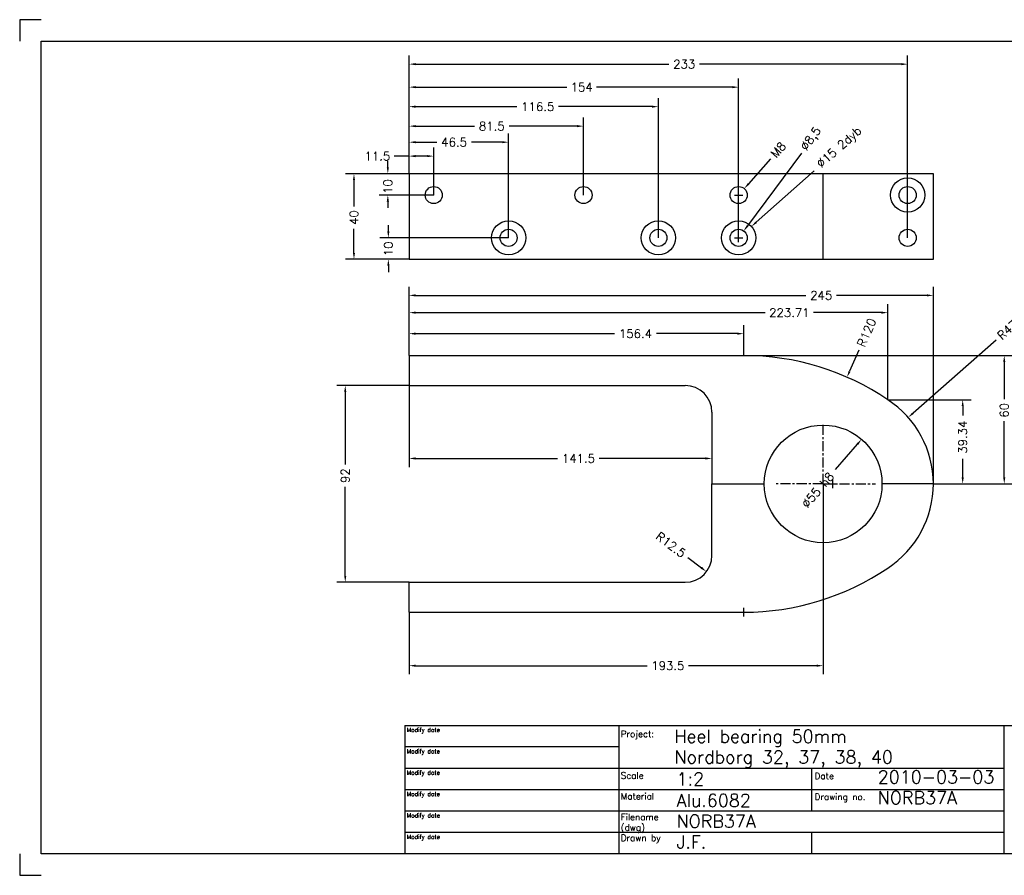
# Model space of a CAD drawing. Extents: x -280 to 410, y -179 to 221.
# Tile 1 of 2: x -280 to 180, y -179 to 221. Entities that reach past the tile are written whole.
import ezdxf

# ---------------------------------------------------------------- set-up
doc = ezdxf.new("R2010")
doc.units = 0
doc.header["$LTSCALE"] = 0.15
doc.linetypes.add('CENTER', pattern=[50.8, 31.75, -6.35, 6.35, -6.35])
doc.layers.get('DEFPOINTS').update_dxf_attribs({"linetype": 'CONTINUOUS'})
for name, color, linetype in [('CENTER', 9, 'CENTER'), ('DIMS', 7, 'CONTINUOUS'), ('LEJEHUS', 5, 'CONTINUOUS'), ('RAMME', 7, 'CONTINUOUS')]:
    doc.layers.add(name, color=color, linetype=linetype)
doc.styles.add('ROMAND', font='romand')
doc.styles.add('ROMANS', font='romans')
doc.dimstyles.new('Text 4', dxfattribs={"dimtxt": 4, "dimasz": 3, "dimexe": 4, "dimexo": 0, "dimgap": 2, "dimtad": 0, "dimdsep": 46, "dimtxsty": 'ROMANS', "dimcen": 2, "dimazin": 2, "dimtfac": 0.65, "dimtofl": 0, "dimtmove": 0, "dimatfit": 3, "dimfxl": 0, "dimtolj": 1, "dimarcsym": 0})

# ---------------------------------------------------------------- blocks, each defined once
blk = doc.blocks.new('*D5')
at = {"layer": 'DEFPOINTS', "color": 0}
for p in [(-98, 149), (-123.77, 109), (-98, 109)]:
    blk.add_point(p, dxfattribs=at)
at = {"layer": 'DIMS', "color": 0, "lineweight": -2}
for p, q in [((-98, 149), (-127.77, 149)), ((-123.77, 146), (-123.77, 133.74)), ((-123.77, 112), (-123.77, 123.27)), ((-98, 109), (-127.77, 109))]:
    blk.add_line(p, q, dxfattribs=at)
at = {"layer": 'DIMS', "color": 0}
for points in [[(-124.27, 146), (-123.27, 146), (-123.77, 149)], [(-124.27, 112), (-123.27, 112), (-123.77, 109)]]:
    blk.add_solid(points, dxfattribs=at)
at = {"layer": 'DIMS', "color": 0, "insert": (-123.77, 128.5), "char_height": 4, "attachment_point": 5, "rotation": 90, "style": 'ROMANS'}
blk.add_mtext('\\A1;40', dxfattribs=at)
blk = doc.blocks.new('*D6')
at = {"layer": 'DEFPOINTS', "color": 0}
for p in [(-86.5, 157.22), (-98, 149), (-86.5, 139)]:
    blk.add_point(p, dxfattribs=at)
at = {"layer": 'DIMS', "color": 0, "lineweight": -2}
for p, q in [((-98, 149), (-98, 161.22)), ((-86.5, 139), (-86.5, 161.22)), ((-98, 157.22), (-105.04, 157.22)), ((-89.5, 157.22), (-95, 157.22))]:
    blk.add_line(p, q, dxfattribs=at)
at = {"layer": 'DIMS', "color": 0}
for points in [[(-95, 157.72), (-95, 156.72), (-98, 157.22)], [(-89.5, 157.72), (-89.5, 156.72), (-86.5, 157.22)]]:
    blk.add_solid(points, dxfattribs=at)
at = {"layer": 'DIMS', "color": 0, "insert": (-112.85, 157.22), "char_height": 4, "attachment_point": 5, "style": 'ROMANS'}
blk.add_mtext('\\A1;11.5', dxfattribs=at)
blk = doc.blocks.new('*D7')
at = {"layer": 'DEFPOINTS', "color": 0}
for p in [(-51.5, 163.73), (-98, 149), (-51.5, 119)]:
    blk.add_point(p, dxfattribs=at)
at = {"layer": 'DIMS', "color": 0, "lineweight": -2}
for p, q in [((-98, 149), (-98, 167.73)), ((-51.5, 119), (-51.5, 167.73)), ((-95, 163.73), (-85.09, 163.73)), ((-54.5, 163.73), (-68.9, 163.73))]:
    blk.add_line(p, q, dxfattribs=at)
at = {"layer": 'DIMS', "color": 0}
for points in [[(-95, 164.23), (-95, 163.23), (-98, 163.73)], [(-54.5, 164.23), (-54.5, 163.23), (-51.5, 163.73)]]:
    blk.add_solid(points, dxfattribs=at)
at = {"layer": 'DIMS', "color": 0, "insert": (-77, 163.73), "char_height": 4, "attachment_point": 5, "style": 'ROMANS'}
blk.add_mtext('\\A1;46.5', dxfattribs=at)
blk = doc.blocks.new('*D8')
at = {"layer": 'DEFPOINTS', "color": 0}
for p in [(-16.5, 171.23), (-98, 149), (-16.5, 139)]:
    blk.add_point(p, dxfattribs=at)
at = {"layer": 'DIMS', "color": 0, "lineweight": -2}
for p, q in [((-98, 149), (-98, 175.23)), ((-16.5, 139), (-16.5, 175.23)), ((-95, 171.23), (-67.49, 171.23)), ((-19.5, 171.23), (-51.3, 171.23))]:
    blk.add_line(p, q, dxfattribs=at)
at = {"layer": 'DIMS', "color": 0}
for points in [[(-95, 171.73), (-95, 170.73), (-98, 171.23)], [(-19.5, 171.73), (-19.5, 170.73), (-16.5, 171.23)]]:
    blk.add_solid(points, dxfattribs=at)
at = {"layer": 'DIMS', "color": 0, "insert": (-59.39, 171.23), "char_height": 4, "attachment_point": 5, "style": 'ROMANS'}
blk.add_mtext('\\A1;81.5', dxfattribs=at)
blk = doc.blocks.new('*D9')
at = {"layer": 'DEFPOINTS', "color": 0}
for p in [(18.5, 180.34), (-98, 149), (18.5, 119)]:
    blk.add_point(p, dxfattribs=at)
at = {"layer": 'DIMS', "color": 0, "lineweight": -2}
for p, q in [((-98, 149), (-98, 184.34)), ((18.5, 119), (18.5, 184.34)), ((-95, 180.34), (-47.6, 180.34)), ((15.5, 180.34), (-28.17, 180.34))]:
    blk.add_line(p, q, dxfattribs=at)
at = {"layer": 'DIMS', "color": 0}
for points in [[(-95, 180.84), (-95, 179.84), (-98, 180.34)], [(15.5, 180.84), (15.5, 179.84), (18.5, 180.34)]]:
    blk.add_solid(points, dxfattribs=at)
at = {"layer": 'DIMS', "color": 0, "insert": (-37.88, 180.34), "char_height": 4, "attachment_point": 5, "style": 'ROMANS'}
blk.add_mtext('\\A1;116.5', dxfattribs=at)
blk = doc.blocks.new('*D10')
at = {"layer": 'DEFPOINTS', "color": 0}
for p in [(56, 189.46), (-98, 149), (56, 119)]:
    blk.add_point(p, dxfattribs=at)
at = {"layer": 'DIMS', "color": 0, "lineweight": -2}
for p, q in [((-98, 149), (-98, 193.46)), ((56, 119), (56, 193.46)), ((-95, 189.46), (-24.3, 189.46)), ((53, 189.46), (-10.4, 189.46))]:
    blk.add_line(p, q, dxfattribs=at)
at = {"layer": 'DIMS', "color": 0}
for points in [[(-95, 189.96), (-95, 188.96), (-98, 189.46)], [(53, 189.96), (53, 188.96), (56, 189.46)]]:
    blk.add_solid(points, dxfattribs=at)
at = {"layer": 'DIMS', "color": 0, "insert": (-17.35, 189.46), "char_height": 4, "attachment_point": 5, "style": 'ROMANS'}
blk.add_mtext('\\A1;154', dxfattribs=at)
blk = doc.blocks.new('*D11')
at = {"layer": 'DEFPOINTS', "color": 0}
for p in [(135, 200.21), (-98, 149), (135, 119)]:
    blk.add_point(p, dxfattribs=at)
at = {"layer": 'DIMS', "color": 0, "lineweight": -2}
for p, q in [((-98, 149), (-98, 204.21)), ((135, 119), (135, 204.21)), ((-95, 200.21), (23.42, 200.21)), ((132, 200.21), (37.71, 200.21))]:
    blk.add_line(p, q, dxfattribs=at)
at = {"layer": 'DIMS', "color": 0}
for points in [[(-95, 200.71), (-95, 199.71), (-98, 200.21)], [(132, 200.71), (132, 199.71), (135, 200.21)]]:
    blk.add_solid(points, dxfattribs=at)
at = {"layer": 'DIMS', "color": 0, "insert": (30.56, 200.21), "char_height": 4, "attachment_point": 5, "style": 'ROMANS'}
blk.add_mtext('\\A1;233', dxfattribs=at)
blk = doc.blocks.new('*D12')
at = {"layer": 'DEFPOINTS', "color": 0}
for p in [(58.4, 74.22), (-98, 64), (58.4, 64)]:
    blk.add_point(p, dxfattribs=at)
at = {"layer": 'DIMS', "color": 0, "lineweight": -2}
for p, q in [((-98, 64), (-98, 78.22)), ((-95, 74.22), (-2.02, 74.22)), ((55.4, 74.22), (17.6, 74.22)), ((58.4, 64), (58.4, 78.22))]:
    blk.add_line(p, q, dxfattribs=at)
at = {"layer": 'DIMS', "color": 0}
for points in [[(-95, 74.72), (-95, 73.72), (-98, 74.22)], [(55.4, 74.72), (55.4, 73.72), (58.4, 74.22)]]:
    blk.add_solid(points, dxfattribs=at)
at = {"layer": 'DIMS', "color": 0, "insert": (7.79, 74.22), "char_height": 4, "attachment_point": 5, "style": 'ROMANS'}
blk.add_mtext('\\A1;156.4', dxfattribs=at)
blk = doc.blocks.new('*D13')
at = {"layer": 'DEFPOINTS', "color": 0}
for p in [(125.71, 84.04), (-98, 64), (125.71, 43.34)]:
    blk.add_point(p, dxfattribs=at)
at = {"layer": 'DIMS', "color": 0, "lineweight": -2}
for p, q in [((-98, 64), (-98, 88.04)), ((125.71, 43.34), (125.71, 88.04)), ((-95, 84.04), (68.38, 84.04)), ((122.71, 84.04), (91.04, 84.04))]:
    blk.add_line(p, q, dxfattribs=at)
at = {"layer": 'DIMS', "color": 0}
for points in [[(-95, 84.54), (-95, 83.54), (-98, 84.04)], [(122.71, 84.54), (122.71, 83.54), (125.71, 84.04)]]:
    blk.add_solid(points, dxfattribs=at)
at = {"layer": 'DIMS', "color": 0, "insert": (79.71, 84.04), "char_height": 4, "attachment_point": 5, "style": 'ROMANS'}
blk.add_mtext('\\A1;223.71', dxfattribs=at)
blk = doc.blocks.new('*D14')
at = {"layer": 'DEFPOINTS', "color": 0}
for p in [(147, 92.11), (-98, 64), (147, 4)]:
    blk.add_point(p, dxfattribs=at)
at = {"layer": 'DIMS', "color": 0, "lineweight": -2}
for p, q in [((-98, 64), (-98, 96.11)), ((-95, 92.11), (87.46, 92.11)), ((144, 92.11), (101.74, 92.11)), ((147, 4), (147, 96.11))]:
    blk.add_line(p, q, dxfattribs=at)
at = {"layer": 'DIMS', "color": 0}
for points in [[(-95, 92.61), (-95, 91.61), (-98, 92.11)], [(144, 92.61), (144, 91.61), (147, 92.11)]]:
    blk.add_solid(points, dxfattribs=at)
at = {"layer": 'DIMS', "color": 0, "insert": (94.6, 92.11), "char_height": 4, "attachment_point": 5, "style": 'ROMANS'}
blk.add_mtext('\\A1;245', dxfattribs=at)
blk = doc.blocks.new('*D15')
at = {"layer": 'DEFPOINTS', "color": 0}
for p in [(125.71, 43.34), (160.72, 43.34), (147, 4)]:
    blk.add_point(p, dxfattribs=at)
at = {"layer": 'DIMS', "color": 0, "lineweight": -2}
for p, q in [((125.71, 43.34), (164.72, 43.34)), ((160.72, 40.34), (160.72, 35.89)), ((160.72, 7), (160.72, 15.7)), ((147, 4), (164.72, 4))]:
    blk.add_line(p, q, dxfattribs=at)
at = {"layer": 'DIMS', "color": 0}
for points in [[(160.22, 40.34), (161.22, 40.34), (160.72, 43.34)], [(160.22, 7), (161.22, 7), (160.72, 4)]]:
    blk.add_solid(points, dxfattribs=at)
at = {"layer": 'DIMS', "color": 0, "insert": (160.72, 25.79), "char_height": 4, "attachment_point": 5, "rotation": 90, "style": 'ROMANS'}
blk.add_mtext('\\A1;39.34', dxfattribs=at)
blk = doc.blocks.new('*D16')
at = {"layer": 'DEFPOINTS', "color": 0}
for p in [(58.4, 64), (180.15, 64), (147, 4)]:
    blk.add_point(p, dxfattribs=at)
at = {"layer": 'DIMS', "color": 0, "lineweight": -2}
for p, q in [((58.4, 64), (184.15, 64)), ((180.15, 61), (180.15, 43.54)), ((180.15, 7), (180.15, 33.26)), ((147, 4), (184.15, 4))]:
    blk.add_line(p, q, dxfattribs=at)
at = {"layer": 'DIMS', "color": 0}
for points in [[(179.65, 61), (180.65, 61), (180.15, 64)], [(179.65, 7), (180.65, 7), (180.15, 4)]]:
    blk.add_solid(points, dxfattribs=at)
at = {"layer": 'DIMS', "color": 0, "insert": (180.15, 38.4), "char_height": 4, "attachment_point": 5, "rotation": 90, "style": 'ROMANS'}
blk.add_mtext('\\A1;60', dxfattribs=at)
blk = doc.blocks.new('*D17')
at = {"layer": 'DEFPOINTS', "color": 0}
for p in [(106.65, 53.87), (58.4, -56)]:
    blk.add_point(p, dxfattribs=at)
at = {"layer": 'DIMS', "color": 0, "lineweight": -2}
for p, q in [((112.16, 66.43), (107.85, 56.62)), ((58.4, -58), (58.4, -54)), ((56.4, -56), (60.4, -56))]:
    blk.add_line(p, q, dxfattribs=at)
at = {"layer": 'DIMS', "color": 0}
blk.add_solid([(107.4, 56.82), (108.31, 56.42), (106.65, 53.87)], dxfattribs=at)
at = {"layer": 'DIMS', "color": 0, "insert": (115.8, 74.71), "char_height": 4, "attachment_point": 5, "rotation": 66.2931, "style": 'ROMANS'}
blk.add_mtext('\\A1;R120', dxfattribs=at)
blk = doc.blocks.new('*D18')
at = {"layer": 'DEFPOINTS', "color": 0}
for p in [(135.26, 35.08), (100, 4)]:
    blk.add_point(p, dxfattribs=at)
at = {"layer": 'DIMS', "color": 0, "lineweight": -2}
for p, q in [((176.31, 71.25), (137.51, 37.06)), ((100, 2), (100, 6)), ((98, 4), (102, 4))]:
    blk.add_line(p, q, dxfattribs=at)
at = {"layer": 'DIMS', "color": 0}
blk.add_solid([(137.18, 37.43), (137.84, 36.68), (135.26, 35.08)], dxfattribs=at)
at = {"layer": 'DIMS', "color": 0, "insert": (181.66, 75.97), "char_height": 4, "attachment_point": 5, "rotation": 41.3906, "style": 'ROMANS'}
blk.add_mtext('\\A1;R47', dxfattribs=at)
blk = doc.blocks.new('*D19')
at = {"layer": 'DEFPOINTS', "color": 0}
for p in [(113.47, 24.81), (77.53, -16.81)]:
    blk.add_point(p, dxfattribs=at)
at = {"layer": 'DIMS', "color": 0, "lineweight": -2}
blk.add_line((101.33, 10.75), (111.51, 22.54), dxfattribs=at)
at = {"layer": 'DIMS', "color": 0}
blk.add_solid([(111.13, 22.87), (111.89, 22.22), (113.47, 24.81)], dxfattribs=at)
at = {"layer": 'DIMS', "color": 0, "insert": (92.99, 1.09), "char_height": 4, "attachment_point": 5, "rotation": 49.1885, "style": 'ROMANS'}
blk.add_mtext('\\A1;∅55 h8', dxfattribs=at)
blk = doc.blocks.new('*D20')
at = {"layer": 'DEFPOINTS', "color": 0}
for p in [(-98, 50), (-127.85, -42), (-98, -42)]:
    blk.add_point(p, dxfattribs=at)
at = {"layer": 'DIMS', "color": 0, "lineweight": -2}
for p, q in [((-98, 50), (-131.85, 50)), ((-127.85, 47), (-127.85, 13.05)), ((-127.85, -39), (-127.85, 2.58)), ((-98, -42), (-131.85, -42))]:
    blk.add_line(p, q, dxfattribs=at)
at = {"layer": 'DIMS', "color": 0}
for points in [[(-128.35, 47), (-127.35, 47), (-127.85, 50)], [(-128.35, -39), (-127.35, -39), (-127.85, -42)]]:
    blk.add_solid(points, dxfattribs=at)
at = {"layer": 'DIMS', "color": 0, "insert": (-127.85, 7.81), "char_height": 4, "attachment_point": 5, "rotation": 90, "style": 'ROMANS'}
blk.add_mtext('\\A1;92', dxfattribs=at)
blk = doc.blocks.new('*D21')
at = {"layer": 'DEFPOINTS', "color": 0}
for p in [(-98, 50), (43.5, 37.5), (43.5, 15.88)]:
    blk.add_point(p, dxfattribs=at)
at = {"layer": 'DIMS', "color": 0, "lineweight": -2}
for p, q in [((-98, 50), (-98, 11.88)), ((43.5, 37.5), (43.5, 11.88)), ((-95, 15.88), (-28.58, 15.88)), ((40.5, 15.88), (-9.15, 15.88))]:
    blk.add_line(p, q, dxfattribs=at)
at = {"layer": 'DIMS', "color": 0}
for points in [[(-95, 16.38), (-95, 15.38), (-98, 15.88)], [(40.5, 16.38), (40.5, 15.38), (43.5, 15.88)]]:
    blk.add_solid(points, dxfattribs=at)
at = {"layer": 'DIMS', "color": 0, "insert": (-18.86, 15.88), "char_height": 4, "attachment_point": 5, "style": 'ROMANS'}
blk.add_mtext('\\A1;141.5', dxfattribs=at)
blk = doc.blocks.new('*D22')
at = {"layer": 'DEFPOINTS', "color": 0}
for p in [(31, -29.5), (40.97, -37.04)]:
    blk.add_point(p, dxfattribs=at)
at = {"layer": 'DIMS', "color": 0, "lineweight": -2}
blk.add_line((32.31, -30.49), (38.58, -35.23), dxfattribs=at)
at = {"layer": 'DIMS', "color": 0}
blk.add_solid([(38.88, -34.83), (38.27, -35.63), (40.97, -37.04)], dxfattribs=at)
at = {"layer": 'DIMS', "color": 0, "insert": (24.33, -24.45), "char_height": 4, "attachment_point": 5, "rotation": 322.8951, "style": 'ROMANS'}
blk.add_mtext('\\A1;R12.5', dxfattribs=at)
blk = doc.blocks.new('*D23')
at = {"layer": 'DEFPOINTS', "color": 0}
for p in [(-98, 149), (-107.95, 139), (-86.5, 139)]:
    blk.add_point(p, dxfattribs=at)
at = {"layer": 'DIMS', "color": 0, "lineweight": -2}
for p, q in [((-107.95, 152), (-107.95, 155)), ((-98, 149), (-111.95, 149)), ((-86.5, 139), (-111.95, 139)), ((-107.95, 136), (-107.95, 133))]:
    blk.add_line(p, q, dxfattribs=at)
at = {"layer": 'DIMS', "color": 0}
for points in [[(-108.45, 152), (-107.45, 152), (-107.95, 149)], [(-108.45, 136), (-107.45, 136), (-107.95, 139)]]:
    blk.add_solid(points, dxfattribs=at)
at = {"layer": 'DIMS', "color": 0, "insert": (-107.95, 143), "char_height": 4, "attachment_point": 5, "rotation": 90, "style": 'ROMANS'}
blk.add_mtext('\\A1;10', dxfattribs=at)
blk = doc.blocks.new('*D24')
at = {"layer": 'DEFPOINTS', "color": 0}
for p in [(-51.5, 119), (-107.7, 109), (-98, 109)]:
    blk.add_point(p, dxfattribs=at)
at = {"layer": 'DIMS', "color": 0, "lineweight": -2}
for p, q in [((-107.7, 122), (-107.7, 125)), ((-51.5, 119), (-111.7, 119)), ((-98, 109), (-111.7, 109)), ((-107.7, 106), (-107.7, 103))]:
    blk.add_line(p, q, dxfattribs=at)
at = {"layer": 'DIMS', "color": 0}
for points in [[(-108.2, 122), (-107.2, 122), (-107.7, 119)], [(-108.2, 106), (-107.2, 106), (-107.7, 109)]]:
    blk.add_solid(points, dxfattribs=at)
at = {"layer": 'DIMS', "color": 0, "insert": (-107.7, 113.88), "char_height": 4, "attachment_point": 5, "rotation": 90, "style": 'ROMANS'}
blk.add_mtext('\\A1;10', dxfattribs=at)
blk = doc.blocks.new('*D25')
at = {"layer": 'DEFPOINTS', "color": 0}
for p in [(95.5, 4), (-98, -56), (95.5, -81.01)]:
    blk.add_point(p, dxfattribs=at)
at = {"layer": 'DIMS', "color": 0, "lineweight": -2}
for p, q in [((95.5, 4), (95.5, -85.01)), ((-98, -56), (-98, -85.01)), ((-95, -81.01), (13.21, -81.01)), ((92.5, -81.01), (32.64, -81.01))]:
    blk.add_line(p, q, dxfattribs=at)
at = {"layer": 'DIMS', "color": 0}
for points in [[(-95, -80.51), (-95, -81.51), (-98, -81.01)], [(92.5, -80.51), (92.5, -81.51), (95.5, -81.01)]]:
    blk.add_solid(points, dxfattribs=at)
at = {"layer": 'DIMS', "color": 0, "insert": (22.92, -81.01), "char_height": 4, "attachment_point": 5, "style": 'ROMANS'}
blk.add_mtext('\\A1;193.5', dxfattribs=at)
blk = doc.blocks.new('*D26')
at = {"layer": 'DEFPOINTS', "color": 0}
for p in [(58.64, 142.01), (53.36, 135.99)]:
    blk.add_point(p, dxfattribs=at)
at = {"layer": 'DIMS', "color": 0, "lineweight": -2}
for p, q in [((70.89, 155.99), (60.61, 144.26)), ((54, 139), (58, 139)), ((56, 137), (56, 141))]:
    blk.add_line(p, q, dxfattribs=at)
at = {"layer": 'DIMS', "color": 0}
blk.add_solid([(60.24, 144.59), (60.99, 143.94), (58.64, 142.01)], dxfattribs=at)
at = {"layer": 'DIMS', "color": 0, "insert": (74.53, 160.15), "char_height": 4, "attachment_point": 5, "rotation": 48.7754, "style": 'ROMANS'}
blk.add_mtext('\\A1;M8', dxfattribs=at)
blk = doc.blocks.new('*D27')
at = {"layer": 'DEFPOINTS', "color": 0}
for p in [(58.38, 122.22), (53.62, 115.78)]:
    blk.add_point(p, dxfattribs=at)
at = {"layer": 'DIMS', "color": 0, "lineweight": -2}
for p, q in [((85.33, 158.66), (60.16, 124.63)), ((56, 117), (56, 121)), ((54, 119), (58, 119))]:
    blk.add_line(p, q, dxfattribs=at)
at = {"layer": 'DIMS', "color": 0}
blk.add_solid([(59.76, 124.93), (60.56, 124.33), (58.38, 122.22)], dxfattribs=at)
at = {"layer": 'DIMS', "color": 0, "insert": (90.09, 165.09), "char_height": 4, "attachment_point": 5, "rotation": 53.5157, "style": 'ROMANS'}
blk.add_mtext('\\A1;∅8,5', dxfattribs=at)
blk = doc.blocks.new('*D28')
at = {"layer": 'DEFPOINTS', "color": 0}
for p in [(61.98, 124.31), (50.02, 113.69)]:
    blk.add_point(p, dxfattribs=at)
at = {"layer": 'DIMS', "color": 0, "lineweight": -2}
for p, q in [((91.3, 150.32), (64.23, 126.3)), ((56, 117), (56, 121)), ((54, 119), (58, 119))]:
    blk.add_line(p, q, dxfattribs=at)
at = {"layer": 'DIMS', "color": 0}
blk.add_solid([(63.9, 126.67), (64.56, 125.93), (61.98, 124.31)], dxfattribs=at)
at = {"layer": 'DIMS', "color": 0, "insert": (103.34, 161), "char_height": 4, "attachment_point": 5, "rotation": 41.5779, "style": 'ROMANS'}
blk.add_mtext('\\A1;%%C15 2dyb', dxfattribs=at)

msp = doc.modelspace()

# ---------------------------------------------------------------- linework, layer by layer
at = {"layer": 'CENTER'}
for q in [(95.5, 32.5), (73, 4), (120, 4), (95.5, -24.5)]:
    msp.add_line((95.5, 4), q, dxfattribs=at)
at = {"layer": 'LEJEHUS'}
for p, q in [((147, 149), (-98, 149)), ((-98, 149), (-98, 109)), ((95.5, 109), (95.5, 149)), ((147, 109), (147, 149)), ((-98, 109), (95.5, 109)), ((95.5, 109), (147, 109)), ((-98, 64), (58.4, 64)), ((-98, 64), (-98, 50)), ((-98, 50), (31, 50)), ((43.5, 37.5), (43.5, 4)), ((43.5, 4), (68, 4)), ((43.5, -29.5), (43.5, 4)), ((147, 4), (123, 4)), ((-98, -56), (-98, -42)), ((-98, -42), (31, -42)), ((-98, -56), (58.4, -56))]:
    msp.add_line(p, q, dxfattribs=at)
for centre, radius in [((-86.5, 139), 4), ((-16.5, 139), 4), ((56, 139), 4), ((135, 139), 8), ((135, 139), 4), ((-51.5, 119), 8), ((18.5, 119), 8), ((56, 119), 8), ((-51.5, 119), 4), ((18.5, 119), 4), ((56, 119), 4), ((135, 119), 4), ((95.5, 4), 27.5)]:
    msp.add_circle(centre, radius, dxfattribs=at)
for centre, radius, start, end in [((58.4, -56), 120, 55.87855, 90), ((31, 37.5), 12.5, 0, 90), ((100, 4), 47, 0, 56.83146), ((100, 4), 47, 303.16854, 0), ((31, -29.5), 12.5, 270, 0), ((58.4, 64), 120, 270, 304.12145)]:
    msp.add_arc(centre, radius, start, end, dxfattribs=at)
at = {"layer": 'RAMME'}
for p, q in [((-270, 221), (-280, 221)), ((-280, 221), (-280, 211)), ((-270, -169), (-270, 211)), ((-270, 211), (280, 211)), ((-100, -109), (280, -109)), ((-100, -109), (-100, -169)), ((0, -109), (0, -169)), ((180, -109), (180, -169)), ((0, -119), (-100, -119)), ((180, -129), (-100, -129)), ((90, -129), (90, -149)), ((180, -139), (-100, -139)), ((180, -149), (-100, -149)), ((180, -159), (-100, -159)), ((90, -159), (90, -169)), ((-280, -169), (-280, -179)), ((280, -169), (-270, -169)), ((-280, -179), (-270, -179))]:
    msp.add_line(p, q, dxfattribs=at)

# ---------------------------------------------------------------- texts
for s, height, style, p in [('Modify date', 1.98285, 'ROMANS', (-99.085, -112)), ('Project:', 3, 'ROMANS', (0.91, -114.415)), ('Heel bearing 50mm', 6, 'ROMANS', (26, -117)), ('Modify date', 1.98285, 'ROMANS', (-99.085, -122)), ('Nordborg 32, 37, 38, 40', 6, 'ROMANS', (26, -126.714)), ('Modify date', 1.98285, 'ROMANS', (-99.085, -132)), ('Scale ', 3, 'ROMANS', (0.91, -133.843)), ('1:2', 6, 'ROMAND', (27, -137)), ('Date', 3, 'ROMANS', (91.503, -134.076)), ('2010-03-03', 6, 'ROMANS', (121, -136)), ('Modify date', 1.98285, 'ROMANS', (-99.085, -142)), ('Material', 3, 'ROMANS', (0.91, -143.558)), ('Alu.6082', 6, 'ROMANS', (27, -147)), ('Drawing no.', 3, 'ROMANS', (91.503, -143.79)), ('NORB37A', 6, 'ROMANS', (121, -145.714)), ('Modify date', 1.98285, 'ROMANS', (-99.085, -152)), ('Filename', 3, 'ROMANS', (0.91, -153.272)), ('NORB37A', 6, 'ROMANS', (27, -156.714)), ('(dwg)', 3, 'ROMANS', (0.91, -158.129)), ('Modify date', 1.98285, 'ROMANS', (-99.085, -162)), ('Drawn by', 3, 'ROMANS', (0.91, -162.986)), ('J.F.', 6, 'ROMANS', (27, -166.429))]:
    msp.add_text(s, height=height, dxfattribs=dict(at, style=style)).set_placement(p)

# ---------------------------------------------------------------- dimensions: what is measured, and where the dimension line sits
at = {"layer": 'DIMS'}
for base, p1, p2, picture, middle in [((135, 200.212), (-98, 149), (135, 119), '*D11', (30.563, 200.212)), ((56, 189.464), (-98, 149), (56, 119), '*D10', (-17.349, 189.464)), ((18.5, 180.345), (-98, 149), (18.5, 119), '*D9', (-37.883, 180.345)), ((-16.5, 171.226), (-98, 149), (-16.5, 139), '*D8', (-59.395, 171.226)), ((-51.5, 163.735), (-98, 149), (-51.5, 119), '*D7', (-76.995, 163.735)), ((-86.5, 157.221), (-98, 149), (-86.5, 139), '*D6', (-112.848, 157.221)), ((147, 92.112), (-98, 64), (147, 4), '*D14', (94.599, 92.112)), ((125.714, 84.042), (-98, 64), (125.714, 43.342), '*D13', (79.709, 84.042)), ((58.4, 74.216), (-98, 64), (58.4, 64), '*D12', (7.788, 74.216)), ((43.5, 15.882), (-98, 50), (43.5, 37.5), '*D21', (-18.863, 15.882)), ((95.5, -81.014), (-98, -56), (95.5, 4), '*D25', (22.922, -81.014))]:
    dim = msp.add_linear_dim(base=base, p1=p1, p2=p2, dimstyle='Text 4', dxfattribs=at)
    dim.commit()
    dim.dimension.update_dxf_attribs({"geometry": picture, "text_midpoint": middle, "dimtype": 160})
for p1, p2, text, picture, middle in [((53.622, 115.784), (58.378, 122.216), '<>,5', '*D27', (90.089, 165.095)), ((50.016, 113.691), (61.984, 124.309), '%%C15 2dyb', '*D28', (103.339, 160.997)), ((53.364, 135.991), (58.636, 142.009), 'M8', '*D26', (74.529, 160.147)), ((77.527, -16.814), (113.473, 24.814), '<> h8', '*D19', (92.988, 1.091))]:
    dim = msp.add_diameter_dim_2p(p1=p1, p2=p2, text=text, dimstyle='Text 4', dxfattribs=at)
    dim.commit()
    dim.dimension.update_dxf_attribs({"geometry": picture, "text_midpoint": middle, "dimtype": 163})
for base, p1, p2, picture, middle in [((-107.947, 139), (-98, 149), (-86.5, 139), '*D23', (-107.947, 142.998)), ((-123.769, 109), (-98, 149), (-98, 109), '*D5', (-123.769, 128.504)), ((-107.696, 109), (-51.5, 119), (-98, 109), '*D24', (-107.696, 113.882)), ((180.15, 64), (147, 4), (58.4, 64), '*D16', (180.15, 38.399)), ((-127.853, -42), (-98, 50), (-98, -42), '*D20', (-127.853, 7.815)), ((160.718, 43.342), (147, 4), (125.714, 43.342), '*D15', (160.718, 25.791))]:
    dim = msp.add_linear_dim(base=base, p1=p1, p2=p2, angle=90, dimstyle='Text 4', dxfattribs=at)
    dim.commit()
    dim.dimension.update_dxf_attribs({"geometry": picture, "text_midpoint": middle, "dimtype": 160})
for center, mpoint, picture, middle in [((58.4, -56), (106.647, 53.874), '*D17', (115.797, 74.712)), ((100, 4), (135.26, 35.076), '*D18', (181.664, 75.973))]:
    dim = msp.add_radius_dim(center=center, mpoint=mpoint, dimstyle='Text 4', dxfattribs=at)
    dim.commit()
    dim.dimension.update_dxf_attribs({"geometry": picture, "text_midpoint": middle, "dimtype": 164})
dim = msp.add_radius_dim(center=(31, -29.5), mpoint=(40.969, -37.041), dimstyle='Text 4', override={"dimtmove": 1}, dxfattribs=at)
dim.commit()
dim.dimension.update_dxf_attribs({"geometry": '*D22', "text_midpoint": (24.33, -24.455), "dimtype": 164})

doc.saveas('drawing.dxf')
